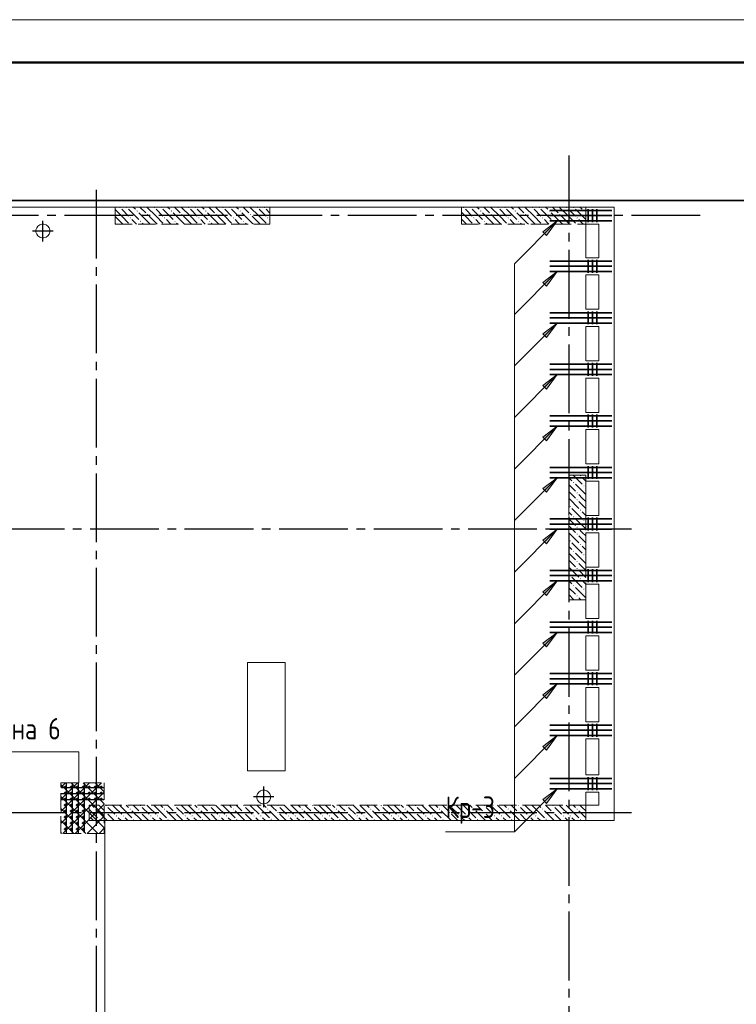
# Model space of a CAD drawing. Header units: millimetres. Extents: x 0 to 43617, y 0 to 59400.
# Tile 25 of 26: x 15434 to 23774, y 47941 to 59400. Entities that reach past the tile are written whole.
import ezdxf

# ---------------------------------------------------------------- set-up
doc = ezdxf.new("R2010")
doc.units = ezdxf.units.MM
doc.linetypes.add('______2', pattern=[270, 200, -70])
doc.linetypes.add('______5', pattern=[1100, 800, -100, 100, -100])
for name, color, linetype, lineweight, true_color in [('S1 Стержни арматуры фон', 7, '______2', 13, 0xa0a0a0), ('Вспомогательная арматура', 7, 'Continuous', 18, 0x656565), ('Поперечная арматура', 7, 'Continuous', 18, 0x5a2814), ('Поперечное армирование AW фон', 7, '______2', 13, 0xa0a0a0)]:
    doc.layers.add(name, color=color, linetype=linetype, lineweight=lineweight, true_color=true_color)
for name, color, linetype, lineweight in [('Standard', 7, 'Continuous', 25), ('ЖБ Перекрытие верхний уровень', 7, 'Continuous', 35), ('ЖБ Пилон', 7, 'Continuous', 35), ('ЖБ Стена верхний уровень', 7, 'Continuous', 35), ('Оси', 40, '______5', 18), ('Позиционная метка номер позиции', 7, 'Continuous', 13), ('Примечания', 7, 'Continuous', 25)]:
    doc.layers.add(name, color=color, linetype=linetype, lineweight=lineweight)
doc.styles.add('GOST 2.304-81', font='txt')

msp = doc.modelspace()

# ---------------------------------------------------------------- hatches: boundary and pattern name
at = {"layer": 'ЖБ Пилон', "linetype": 'Continuous', "lineweight": 18, "transparency": 33554687}
for points in [[(16594, 57213), (16601, 57220), (16607, 57213), (16601, 57207)], [(16674, 57213), (16681, 57220), (16687, 57213), (16681, 57207)], [(16794, 57173), (16801, 57180), (16807, 57173), (16801, 57167)], [(16994, 57213), (17001, 57220), (17007, 57213), (17001, 57207)], [(17074, 57213), (17081, 57220), (17087, 57213), (17081, 57207)], [(17194, 57173), (17201, 57180), (17207, 57173), (17201, 57167)], [(17394, 57213), (17401, 57220), (17407, 57213), (17401, 57207)], [(17474, 57213), (17481, 57220), (17487, 57213), (17481, 57207)], [(17594, 57173), (17601, 57180), (17607, 57173), (17601, 57167)], [(17794, 57213), (17801, 57220), (17807, 57213), (17801, 57207)], [(17874, 57213), (17881, 57220), (17887, 57213), (17881, 57207)], [(17994, 57173), (18001, 57180), (18007, 57173), (18001, 57167)], [(18194, 57213), (18201, 57220), (18207, 57213), (18201, 57207)], [(18274, 57213), (18281, 57220), (18287, 57213), (18281, 57207)], [(20594, 57213), (20601, 57220), (20607, 57213), (20601, 57207)], [(20674, 57213), (20681, 57220), (20687, 57213), (20681, 57207)], [(20794, 57173), (20801, 57180), (20807, 57173), (20801, 57167)], [(20994, 57213), (21001, 57220), (21007, 57213), (21001, 57207)], [(21074, 57213), (21081, 57220), (21087, 57213), (21081, 57207)], [(21194, 57173), (21201, 57180), (21207, 57173), (21201, 57167)], [(21394, 57213), (21401, 57220), (21407, 57213), (21401, 57207)], [(21474, 57213), (21481, 57220), (21487, 57213), (21481, 57207)], [(21594, 57173), (21601, 57180), (21607, 57173), (21601, 57167)], [(21794, 57213), (21801, 57220), (21807, 57213), (21801, 57207)], [(21874, 57213), (21881, 57220), (21887, 57213), (21881, 57207)], [(21994, 57173), (22001, 57180), (22007, 57173), (22001, 57167)], [(16714, 57093), (16721, 57100), (16727, 57093), (16721, 57087)], [(16914, 57133), (16921, 57140), (16927, 57133), (16921, 57127)], [(17114, 57093), (17121, 57100), (17127, 57093), (17121, 57087)], [(17314, 57133), (17321, 57140), (17327, 57133), (17321, 57127)], [(17514, 57093), (17521, 57100), (17527, 57093), (17521, 57087)], [(17714, 57133), (17721, 57140), (17727, 57133), (17721, 57127)], [(17914, 57093), (17921, 57100), (17927, 57093), (17921, 57087)], [(18114, 57133), (18121, 57140), (18127, 57133), (18121, 57127)], [(18314, 57093), (18321, 57100), (18327, 57093), (18321, 57087)], [(20714, 57093), (20721, 57100), (20727, 57093), (20721, 57087)], [(20914, 57133), (20921, 57140), (20927, 57133), (20921, 57127)], [(21114, 57093), (21121, 57100), (21127, 57093), (21121, 57087)], [(21314, 57133), (21321, 57140), (21327, 57133), (21321, 57127)], [(21514, 57093), (21521, 57100), (21527, 57093), (21521, 57087)], [(21714, 57133), (21721, 57140), (21727, 57133), (21721, 57127)], [(21914, 57093), (21921, 57100), (21927, 57093), (21921, 57087)], [(16834, 57053), (16841, 57060), (16847, 57053), (16841, 57047)], [(17234, 57053), (17241, 57060), (17247, 57053), (17241, 57047)], [(17634, 57053), (17641, 57060), (17647, 57053), (17641, 57047)], [(18034, 57053), (18041, 57060), (18047, 57053), (18041, 57047)], [(20834, 57053), (20841, 57060), (20847, 57053), (20841, 57047)], [(21234, 57053), (21241, 57060), (21247, 57053), (21241, 57047)], [(21634, 57053), (21641, 57060), (21647, 57053), (21641, 57047)], [(21954, 54093), (21961, 54100), (21967, 54093), (21961, 54087)], [(21874, 54013), (21881, 54020), (21887, 54013), (21881, 54007)], [(21994, 53973), (22001, 53980), (22007, 53973), (22001, 53967)], [(21914, 53893), (21921, 53900), (21927, 53893), (21921, 53887)], [(21914, 53813), (21921, 53820), (21927, 53813), (21921, 53807)], [(21834, 53733), (21841, 53740), (21847, 53733), (21841, 53727)], [(21954, 53693), (21961, 53700), (21967, 53693), (21961, 53687)], [(21874, 53613), (21881, 53620), (21887, 53613), (21881, 53607)], [(21994, 53573), (22001, 53580), (22007, 53573), (22001, 53567)], [(21914, 53493), (21921, 53500), (21927, 53493), (21921, 53487)], [(21914, 53413), (21921, 53420), (21927, 53413), (21921, 53407)], [(21834, 53333), (21841, 53340), (21847, 53333), (21841, 53327)], [(21954, 53293), (21961, 53300), (21967, 53293), (21961, 53287)], [(21874, 53213), (21881, 53220), (21887, 53213), (21881, 53207)], [(21994, 53173), (22001, 53180), (22007, 53173), (22001, 53167)], [(21914, 53093), (21921, 53100), (21927, 53093), (21921, 53087)], [(21834, 52933), (21841, 52940), (21847, 52933), (21841, 52927)], [(21914, 53013), (21921, 53020), (21927, 53013), (21921, 53007)], [(21954, 52893), (21961, 52900), (21967, 52893), (21961, 52887)], [(21874, 52813), (21881, 52820), (21887, 52813), (21881, 52807)], [(21994, 52773), (22001, 52780), (22007, 52773), (22001, 52767)], [(21914, 52693), (21921, 52700), (21927, 52693), (21921, 52687)]]:
    msp.add_hatch(color=7, dxfattribs=at).paths.add_polyline_path(points, flags=16)
at = {"layer": 'ЖБ Стена верхний уровень', "linetype": 'Continuous', "lineweight": 18, "transparency": 33554687}
for points in [[(16314, 50213), (16321, 50220), (16327, 50213), (16321, 50207)], [(16434, 50253), (16441, 50260), (16447, 50253), (16441, 50247)], [(16714, 50213), (16721, 50220), (16727, 50213), (16721, 50207)], [(16834, 50253), (16841, 50260), (16847, 50253), (16841, 50247)], [(17114, 50213), (17121, 50220), (17127, 50213), (17121, 50207)], [(17234, 50253), (17241, 50260), (17247, 50253), (17241, 50247)], [(17514, 50213), (17521, 50220), (17527, 50213), (17521, 50207)], [(17634, 50253), (17641, 50260), (17647, 50253), (17641, 50247)], [(17914, 50213), (17921, 50220), (17927, 50213), (17921, 50207)], [(18034, 50253), (18041, 50260), (18047, 50253), (18041, 50247)], [(18314, 50213), (18321, 50220), (18327, 50213), (18321, 50207)], [(18434, 50253), (18441, 50260), (18447, 50253), (18441, 50247)], [(18714, 50213), (18721, 50220), (18727, 50213), (18721, 50207)], [(18834, 50253), (18841, 50260), (18847, 50253), (18841, 50247)], [(19114, 50213), (19121, 50220), (19127, 50213), (19121, 50207)], [(19234, 50253), (19241, 50260), (19247, 50253), (19241, 50247)], [(19514, 50213), (19521, 50220), (19527, 50213), (19521, 50207)], [(19634, 50253), (19641, 50260), (19647, 50253), (19641, 50247)], [(19914, 50213), (19921, 50220), (19927, 50213), (19921, 50207)], [(20034, 50253), (20041, 50260), (20047, 50253), (20041, 50247)], [(20314, 50213), (20321, 50220), (20327, 50213), (20321, 50207)], [(20434, 50253), (20441, 50260), (20447, 50253), (20441, 50247)], [(20714, 50213), (20721, 50220), (20727, 50213), (20721, 50207)], [(20834, 50253), (20841, 50260), (20847, 50253), (20841, 50247)], [(21114, 50213), (21121, 50220), (21127, 50213), (21121, 50207)], [(21234, 50253), (21241, 50260), (21247, 50253), (21241, 50247)], [(21514, 50213), (21521, 50220), (21527, 50213), (21521, 50207)], [(21634, 50253), (21641, 50260), (21647, 50253), (21641, 50247)], [(21914, 50213), (21921, 50220), (21927, 50213), (21921, 50207)], [(16244, 50137), (16247, 50133), (16244, 50130)], [(16354, 50093), (16361, 50100), (16367, 50093), (16361, 50087)], [(16434, 50173), (16441, 50180), (16447, 50173), (16441, 50167)], [(16554, 50133), (16561, 50140), (16567, 50133), (16561, 50127)], [(16634, 50133), (16641, 50140), (16647, 50133), (16641, 50127)], [(16754, 50093), (16761, 50100), (16767, 50093), (16761, 50087)], [(16834, 50173), (16841, 50180), (16847, 50173), (16841, 50167)], [(16954, 50133), (16961, 50140), (16967, 50133), (16961, 50127)], [(17034, 50133), (17041, 50140), (17047, 50133), (17041, 50127)], [(17154, 50093), (17161, 50100), (17167, 50093), (17161, 50087)], [(17234, 50173), (17241, 50180), (17247, 50173), (17241, 50167)], [(17354, 50133), (17361, 50140), (17367, 50133), (17361, 50127)], [(17434, 50133), (17441, 50140), (17447, 50133), (17441, 50127)], [(17554, 50093), (17561, 50100), (17567, 50093), (17561, 50087)], [(17634, 50173), (17641, 50180), (17647, 50173), (17641, 50167)], [(17754, 50133), (17761, 50140), (17767, 50133), (17761, 50127)], [(17834, 50133), (17841, 50140), (17847, 50133), (17841, 50127)], [(17954, 50093), (17961, 50100), (17967, 50093), (17961, 50087)], [(18034, 50173), (18041, 50180), (18047, 50173), (18041, 50167)], [(18154, 50133), (18161, 50140), (18167, 50133), (18161, 50127)], [(18234, 50133), (18241, 50140), (18247, 50133), (18241, 50127)], [(18354, 50093), (18361, 50100), (18367, 50093), (18361, 50087)], [(18434, 50173), (18441, 50180), (18447, 50173), (18441, 50167)], [(18554, 50133), (18561, 50140), (18567, 50133), (18561, 50127)], [(18634, 50133), (18641, 50140), (18647, 50133), (18641, 50127)], [(18754, 50093), (18761, 50100), (18767, 50093), (18761, 50087)], [(18834, 50173), (18841, 50180), (18847, 50173), (18841, 50167)], [(18954, 50133), (18961, 50140), (18967, 50133), (18961, 50127)], [(19034, 50133), (19041, 50140), (19047, 50133), (19041, 50127)], [(19154, 50093), (19161, 50100), (19167, 50093), (19161, 50087)], [(19234, 50173), (19241, 50180), (19247, 50173), (19241, 50167)], [(19354, 50133), (19361, 50140), (19367, 50133), (19361, 50127)], [(19434, 50133), (19441, 50140), (19447, 50133), (19441, 50127)], [(19554, 50093), (19561, 50100), (19567, 50093), (19561, 50087)], [(19634, 50173), (19641, 50180), (19647, 50173), (19641, 50167)], [(19754, 50133), (19761, 50140), (19767, 50133), (19761, 50127)], [(19834, 50133), (19841, 50140), (19847, 50133), (19841, 50127)], [(19954, 50093), (19961, 50100), (19967, 50093), (19961, 50087)], [(20034, 50173), (20041, 50180), (20047, 50173), (20041, 50167)], [(20154, 50133), (20161, 50140), (20167, 50133), (20161, 50127)], [(20234, 50133), (20241, 50140), (20247, 50133), (20241, 50127)], [(20354, 50093), (20361, 50100), (20367, 50093), (20361, 50087)], [(20434, 50173), (20441, 50180), (20447, 50173), (20441, 50167)], [(20554, 50133), (20561, 50140), (20567, 50133), (20561, 50127)], [(20634, 50133), (20641, 50140), (20647, 50133), (20641, 50127)], [(20754, 50093), (20761, 50100), (20767, 50093), (20761, 50087)], [(20834, 50173), (20841, 50180), (20847, 50173), (20841, 50167)], [(20954, 50133), (20961, 50140), (20967, 50133), (20961, 50127)], [(21034, 50133), (21041, 50140), (21047, 50133), (21041, 50127)], [(21154, 50093), (21161, 50100), (21167, 50093), (21161, 50087)], [(21234, 50173), (21241, 50180), (21247, 50173), (21241, 50167)], [(21354, 50133), (21361, 50140), (21367, 50133), (21361, 50127)], [(21434, 50133), (21441, 50140), (21447, 50133), (21441, 50127)], [(21554, 50093), (21561, 50100), (21567, 50093), (21561, 50087)], [(21634, 50173), (21641, 50180), (21647, 50173), (21641, 50167)], [(21754, 50133), (21761, 50140), (21767, 50133), (21761, 50127)], [(21834, 50133), (21841, 50140), (21847, 50133), (21841, 50127)], [(21954, 50093), (21961, 50100), (21967, 50093), (21961, 50087)]]:
    msp.add_hatch(color=7, dxfattribs=at).paths.add_polyline_path(points, flags=16)
at = {"layer": 'Позиционная метка номер позиции', "linetype": 'Continuous', "lineweight": 13, "transparency": 33554687}
for points in [[(21521, 56933), (21691, 57060), (21564, 56890)], [(21521, 56933), (21691, 57060), (21564, 56890)], [(21521, 56343), (21691, 56470), (21564, 56300)], [(21521, 55743), (21691, 55870), (21564, 55700)], [(21521, 55143), (21691, 55270), (21564, 55100)], [(21521, 54543), (21691, 54670), (21564, 54500)], [(21521, 53943), (21691, 54070), (21564, 53900)], [(21521, 53343), (21691, 53470), (21564, 53300)], [(21521, 52743), (21691, 52870), (21564, 52700)], [(21521, 52143), (21691, 52270), (21564, 52100)], [(21521, 51543), (21691, 51670), (21564, 51500)], [(21521, 50943), (21691, 51070), (21564, 50900)], [(21521, 50323), (21691, 50450), (21564, 50280)]]:
    msp.add_hatch(color=7, dxfattribs=at).paths.add_polyline_path(points, flags=16)

# ---------------------------------------------------------------- linework, layer by layer
at = {"layer": 'S1 Стержни арматуры фон', "color": 7, "linetype": 'Continuous', "lineweight": 35, "transparency": 33554687}
for p, q in [((22324, 57180), (21604, 57180)), ((22324, 57120), (21604, 57120)), ((22324, 57060), (21604, 57060)), ((22324, 56590), (21604, 56590)), ((22324, 56530), (21604, 56530)), ((22324, 56470), (21604, 56470)), ((22324, 55990), (21604, 55990)), ((22324, 55930), (21604, 55930)), ((22324, 55870), (21604, 55870)), ((22324, 55390), (21604, 55390)), ((22324, 55330), (21604, 55330)), ((22324, 55270), (21604, 55270)), ((22324, 54790), (21604, 54790)), ((22324, 54730), (21604, 54730)), ((22324, 54670), (21604, 54670)), ((22324, 54190), (21604, 54190)), ((22324, 54130), (21604, 54130)), ((22324, 54070), (21604, 54070)), ((22324, 53590), (21604, 53590)), ((22324, 53530), (21604, 53530)), ((22324, 53470), (21604, 53470)), ((22324, 52990), (21604, 52990)), ((22324, 52930), (21604, 52930)), ((22324, 52870), (21604, 52870)), ((22324, 52390), (21604, 52390)), ((22324, 52330), (21604, 52330)), ((22324, 52270), (21604, 52270)), ((22324, 51790), (21604, 51790)), ((22324, 51730), (21604, 51730)), ((22324, 51670), (21604, 51670)), ((22324, 51190), (21604, 51190)), ((22324, 51130), (21604, 51130)), ((22324, 51070), (21604, 51070)), ((22324, 50570), (21604, 50570)), ((22324, 50510), (21604, 50510)), ((22324, 50450), (21604, 50450))]:
    msp.add_line(p, q, dxfattribs=at)
at = {"layer": 'Standard', "color": 8, "linetype": '______5', "lineweight": -3, "transparency": 33554687}
for p, q in [((15704, 56820), (15704, 57060)), ((15824, 56940), (15585, 56940)), ((18274, 50235), (18274, 50475)), ((18393, 50355), (18154, 50355))]:
    msp.add_line(p, q, dxfattribs=at)
at = {"layer": 'Standard', "color": 7, "linetype": 'Continuous', "lineweight": 13, "transparency": 33554687}
msp.add_lwpolyline([(0, 0), (42000, 0), (42000, 59400), (0, 59400), (0, 0)], close=True, dxfattribs=at)
at = {"layer": 'Standard', "color": 7, "linetype": 'Continuous', "lineweight": 50, "transparency": 33554687}
msp.add_lwpolyline([(2000, 58900), (41500, 58900), (41500, 500), (2000, 500), (2000, 58900)], close=True, dxfattribs=at)
at = {"layer": 'Standard', "color": 254, "linetype": 'Continuous', "lineweight": 35, "true_color": 0xc4c4ff, "transparency": 33554687}
msp.add_lwpolyline([(7324, 10030), (33149, 10030), (33149, 57295), (7324, 57295), (7324, 10030)], dxfattribs=at)
at = {"layer": 'Вспомогательная арматура', "color": 7, "linetype": 'Continuous', "lineweight": 25, "transparency": 33554687}
for p, q in [((16414, 50460), (15919, 50460)), ((15974, 50515), (15974, 49935)), ((16044, 50515), (16044, 49935)), ((16114, 50515), (16114, 49935)), ((16184, 50515), (16184, 49935)), ((16414, 50390), (15919, 50390)), ((16414, 50320), (15919, 50320))]:
    msp.add_line(p, q, dxfattribs=at)
at = {"layer": 'ЖБ Перекрытие верхний уровень', "color": 7, "linetype": 'Continuous', "lineweight": 18, "transparency": 33554687}
for p, q in [((22354, 57220), (8924, 57220)), ((22354, 50080), (22354, 57220)), ((15632, 56977), (15624, 56953)), ((15624, 56953), (15624, 56927)), ((15647, 56997), (15632, 56977)), ((15668, 57012), (15647, 56997)), ((15692, 57020), (15668, 57012)), ((15717, 57020), (15692, 57020)), ((15741, 57012), (15717, 57020)), ((15761, 56997), (15741, 57012)), ((15776, 56977), (15761, 56997)), ((15784, 56953), (15776, 56977)), ((15784, 56927), (15784, 56953)), ((22024, 56630), (22024, 57020)), ((22024, 57020), (22174, 57020)), ((22174, 57020), (22174, 56630)), ((15624, 56927), (15632, 56903)), ((15632, 56903), (15647, 56883)), ((15647, 56883), (15668, 56868)), ((15668, 56868), (15692, 56860)), ((15692, 56860), (15717, 56860)), ((15717, 56860), (15741, 56868)), ((15741, 56868), (15761, 56883)), ((15761, 56883), (15776, 56903)), ((15776, 56903), (15784, 56927)), ((22174, 56630), (22024, 56630)), ((22024, 56030), (22024, 56430)), ((22024, 56430), (22174, 56430)), ((22174, 56430), (22174, 56030)), ((22174, 56030), (22024, 56030)), ((22024, 55430), (22024, 55830)), ((22024, 55830), (22174, 55830)), ((22174, 55830), (22174, 55430)), ((22174, 55430), (22024, 55430)), ((22024, 54830), (22024, 55230)), ((22024, 55230), (22174, 55230)), ((22174, 55230), (22174, 54830)), ((22174, 54830), (22024, 54830)), ((22024, 54230), (22024, 54630)), ((22024, 54630), (22174, 54630)), ((22174, 54630), (22174, 54230)), ((22174, 54230), (22024, 54230)), ((22024, 53630), (22024, 54030)), ((22024, 54030), (22174, 54030)), ((22174, 54030), (22174, 53630)), ((22174, 53630), (22024, 53630)), ((22024, 53030), (22024, 53430)), ((22024, 53430), (22174, 53430)), ((22174, 53430), (22174, 53030)), ((22174, 53030), (22024, 53030)), ((22024, 52430), (22024, 52830)), ((22024, 52830), (22174, 52830)), ((22174, 52830), (22174, 52430)), ((22174, 52430), (22024, 52430)), ((22024, 51830), (22024, 52230)), ((22024, 52230), (22174, 52230)), ((22174, 52230), (22174, 51830)), ((18524, 51920), (18084, 51920)), ((18084, 51920), (18084, 50660)), ((18524, 50660), (18524, 51920)), ((22174, 51830), (22024, 51830)), ((22024, 51230), (22024, 51630)), ((22024, 51630), (22174, 51630)), ((22174, 51630), (22174, 51230)), ((22174, 51230), (22024, 51230)), ((22024, 50610), (22024, 51030)), ((22024, 51030), (22174, 51030)), ((22174, 51030), (22174, 50610)), ((18084, 50660), (18424, 50660)), ((18424, 50660), (18524, 50660)), ((22174, 50610), (22024, 50610)), ((18237, 50427), (18217, 50412)), ((18261, 50435), (18237, 50427)), ((18287, 50435), (18261, 50435)), ((18311, 50427), (18287, 50435)), ((18331, 50412), (18311, 50427)), ((18202, 50392), (18194, 50368)), ((18194, 50368), (18194, 50342)), ((18194, 50342), (18202, 50318)), ((18217, 50412), (18202, 50392)), ((18202, 50318), (18217, 50298)), ((18346, 50392), (18331, 50412)), ((18331, 50298), (18346, 50318)), ((18354, 50368), (18346, 50392)), ((18346, 50318), (18354, 50342)), ((18354, 50342), (18354, 50368)), ((22024, 50260), (22024, 50410)), ((22024, 50410), (22174, 50410)), ((22174, 50410), (22174, 50260)), ((18217, 50298), (18237, 50283)), ((18237, 50283), (18261, 50275)), ((18261, 50275), (18287, 50275)), ((18287, 50275), (18311, 50283)), ((18311, 50283), (18331, 50298)), ((22174, 50260), (22024, 50260)), ((16424, 45130), (16424, 50080)), ((16424, 50080), (22174, 50080)), ((22174, 50080), (22354, 50080))]:
    msp.add_line(p, q, dxfattribs=at)
at = {"layer": 'ЖБ Пилон', "color": 253, "linetype": '______2', "lineweight": 13, "true_color": 0xa0a0a0, "transparency": 33554687}
for p, q in [((18344, 57220), (16544, 57220)), ((16544, 57220), (16544, 57020)), ((18344, 57020), (18344, 57220)), ((22024, 57220), (20574, 57220)), ((20574, 57220), (20574, 57020)), ((22024, 57020), (22024, 57220)), ((16544, 57020), (18344, 57020)), ((20574, 57020), (22024, 57020)), ((21824, 54100), (21824, 52650)), ((22024, 54100), (21824, 54100)), ((22024, 52650), (22024, 54100)), ((21824, 52650), (22024, 52650))]:
    msp.add_line(p, q, dxfattribs=at)
at = {"layer": 'ЖБ Пилон', "color": 9, "linetype": 'Continuous', "lineweight": 18, "true_color": 0xc7c7c7, "transparency": 33554687}
for p, q in [((16621, 57113), (16544, 57190)), ((16621, 57193), (16701, 57113)), ((16701, 57193), (16821, 57073)), ((16754, 57220), (16781, 57193)), ((16834, 57220), (16901, 57153)), ((17021, 57113), (16914, 57220)), ((17021, 57193), (17101, 57113)), ((17101, 57193), (17221, 57073)), ((17154, 57220), (17181, 57193)), ((17234, 57220), (17301, 57153)), ((17421, 57113), (17314, 57220)), ((17421, 57193), (17501, 57113)), ((17501, 57193), (17621, 57073)), ((17554, 57220), (17581, 57193)), ((17634, 57220), (17701, 57153)), ((17821, 57113), (17714, 57220)), ((17821, 57193), (17901, 57113)), ((17901, 57193), (18021, 57073)), ((17954, 57220), (17981, 57193)), ((18034, 57220), (18101, 57153)), ((18221, 57113), (18114, 57220)), ((18221, 57193), (18301, 57113)), ((18301, 57193), (18344, 57150)), ((20621, 57193), (20701, 57113)), ((20701, 57193), (20821, 57073)), ((20754, 57220), (20781, 57193)), ((20834, 57220), (20901, 57153)), ((21021, 57113), (20914, 57220)), ((21021, 57193), (21101, 57113)), ((21101, 57193), (21221, 57073)), ((21154, 57220), (21181, 57193)), ((21234, 57220), (21301, 57153)), ((21421, 57113), (21314, 57220)), ((21421, 57193), (21501, 57113)), ((21501, 57193), (21621, 57073)), ((21554, 57220), (21581, 57193)), ((21634, 57220), (21701, 57153)), ((21821, 57113), (21714, 57220)), ((21821, 57193), (21901, 57113)), ((21901, 57193), (22021, 57073)), ((21954, 57220), (21981, 57193)), ((16544, 57110), (16621, 57033)), ((16621, 57113), (16701, 57033)), ((16781, 57033), (16741, 57073)), ((16941, 57033), (16821, 57153)), ((16941, 57113), (17021, 57033)), ((17021, 57113), (17101, 57033)), ((17181, 57033), (17141, 57073)), ((17341, 57033), (17221, 57153)), ((17341, 57113), (17421, 57033)), ((17421, 57113), (17501, 57033)), ((17581, 57033), (17541, 57073)), ((17741, 57033), (17621, 57153)), ((17741, 57113), (17821, 57033)), ((17821, 57113), (17901, 57033)), ((17981, 57033), (17941, 57073)), ((18141, 57033), (18021, 57153)), ((18141, 57113), (18221, 57033)), ((18221, 57113), (18301, 57033)), ((18344, 57070), (18341, 57073)), ((20621, 57113), (20574, 57160)), ((20574, 57080), (20621, 57033)), ((20621, 57113), (20701, 57033)), ((20781, 57033), (20741, 57073)), ((20941, 57033), (20821, 57153)), ((20941, 57113), (21021, 57033)), ((21021, 57113), (21101, 57033)), ((21181, 57033), (21141, 57073)), ((21341, 57033), (21221, 57153)), ((21341, 57113), (21421, 57033)), ((21421, 57113), (21501, 57033)), ((21581, 57033), (21541, 57073)), ((21741, 57033), (21621, 57153)), ((21741, 57113), (21821, 57033)), ((21821, 57113), (21901, 57033)), ((21981, 57033), (21941, 57073)), ((22024, 57150), (22021, 57153)), ((16544, 57030), (16554, 57020)), ((16621, 57033), (16634, 57020)), ((16794, 57020), (16781, 57033)), ((16861, 57033), (16874, 57020)), ((16941, 57033), (16954, 57020)), ((17021, 57033), (17034, 57020)), ((17194, 57020), (17181, 57033)), ((17261, 57033), (17274, 57020)), ((17341, 57033), (17354, 57020)), ((17421, 57033), (17434, 57020)), ((17594, 57020), (17581, 57033)), ((17661, 57033), (17674, 57020)), ((17741, 57033), (17754, 57020)), ((17821, 57033), (17834, 57020)), ((17994, 57020), (17981, 57033)), ((18061, 57033), (18074, 57020)), ((18141, 57033), (18154, 57020)), ((18221, 57033), (18234, 57020)), ((20621, 57033), (20634, 57020)), ((20794, 57020), (20781, 57033)), ((20861, 57033), (20874, 57020)), ((20941, 57033), (20954, 57020)), ((21021, 57033), (21034, 57020)), ((21194, 57020), (21181, 57033)), ((21261, 57033), (21274, 57020)), ((21341, 57033), (21354, 57020)), ((21421, 57033), (21434, 57020)), ((21594, 57020), (21581, 57033)), ((21661, 57033), (21674, 57020)), ((21741, 57033), (21754, 57020)), ((21821, 57033), (21834, 57020)), ((21994, 57020), (21981, 57033)), ((21874, 54100), (21981, 53993)), ((21861, 54033), (21824, 54070)), ((21824, 53990), (21901, 53913)), ((21901, 53993), (22021, 53873)), ((21981, 54073), (22024, 54030)), ((21824, 53910), (21901, 53833)), ((21981, 53833), (21941, 53873)), ((22024, 53950), (22021, 53953)), ((21824, 53830), (21941, 53713)), ((21941, 53793), (22024, 53710)), ((22021, 53793), (21981, 53833)), ((21861, 53633), (21824, 53670)), ((21861, 53713), (21981, 53593)), ((21981, 53673), (22024, 53630)), ((21824, 53590), (21901, 53513)), ((21901, 53593), (22021, 53473)), ((22024, 53550), (22021, 53553)), ((21824, 53510), (21901, 53433)), ((21824, 53430), (21941, 53313)), ((21981, 53433), (21941, 53473)), ((22021, 53393), (21981, 53433)), ((21861, 53313), (21981, 53193)), ((21941, 53393), (22024, 53310)), ((21861, 53233), (21824, 53270)), ((21824, 53190), (21901, 53113)), ((21901, 53193), (22021, 53073)), ((21981, 53273), (22024, 53230)), ((21824, 53110), (21901, 53033)), ((21981, 53033), (21941, 53073)), ((22024, 53150), (22021, 53153)), ((21824, 53030), (21941, 52913)), ((21941, 52993), (22024, 52910)), ((22021, 52993), (21981, 53033)), ((21861, 52833), (21824, 52870)), ((21861, 52913), (21981, 52793)), ((21981, 52873), (22024, 52830)), ((21824, 52790), (21901, 52713)), ((21901, 52793), (22021, 52673)), ((22024, 52750), (22021, 52753)), ((21824, 52710), (21884, 52650)), ((21964, 52650), (21941, 52673))]:
    msp.add_line(p, q, dxfattribs=at)
at = {"layer": 'ЖБ Стена верхний уровень', "color": 251, "linetype": '______2', "lineweight": 13, "true_color": 0x656565, "transparency": 33554687}
for p, q in [((22024, 50260), (16244, 50260)), ((16244, 50260), (16244, 50080)), ((22024, 50080), (22024, 50260)), ((16244, 50080), (22024, 50080))]:
    msp.add_line(p, q, dxfattribs=at)
at = {"layer": 'ЖБ Стена верхний уровень', "color": 9, "linetype": 'Continuous', "lineweight": 18, "true_color": 0xc7c7c7, "transparency": 33554687}
for p, q in [((16244, 50210), (16341, 50113)), ((16274, 50260), (16301, 50233)), ((16341, 50193), (16454, 50080)), ((16381, 50233), (16354, 50260)), ((16421, 50193), (16381, 50233)), ((16461, 50233), (16541, 50153)), ((16541, 50233), (16514, 50260)), ((16541, 50233), (16621, 50153)), ((16594, 50260), (16621, 50233)), ((16621, 50233), (16741, 50113)), ((16674, 50260), (16701, 50233)), ((16741, 50193), (16854, 50080)), ((16781, 50233), (16754, 50260)), ((16821, 50193), (16781, 50233)), ((16861, 50233), (16941, 50153)), ((16941, 50233), (16914, 50260)), ((16941, 50233), (17021, 50153)), ((16994, 50260), (17021, 50233)), ((17021, 50233), (17141, 50113)), ((17074, 50260), (17101, 50233)), ((17141, 50193), (17254, 50080)), ((17181, 50233), (17154, 50260)), ((17221, 50193), (17181, 50233)), ((17261, 50233), (17341, 50153)), ((17341, 50233), (17314, 50260)), ((17341, 50233), (17421, 50153)), ((17394, 50260), (17421, 50233)), ((17421, 50233), (17541, 50113)), ((17474, 50260), (17501, 50233)), ((17541, 50193), (17654, 50080)), ((17581, 50233), (17554, 50260)), ((17621, 50193), (17581, 50233)), ((17661, 50233), (17741, 50153)), ((17741, 50233), (17714, 50260)), ((17741, 50233), (17821, 50153)), ((17794, 50260), (17821, 50233)), ((17821, 50233), (17941, 50113)), ((17874, 50260), (17901, 50233)), ((17941, 50193), (18054, 50080)), ((17981, 50233), (17954, 50260)), ((18021, 50193), (17981, 50233)), ((18061, 50233), (18141, 50153)), ((18141, 50233), (18114, 50260)), ((18141, 50233), (18221, 50153)), ((18194, 50260), (18221, 50233)), ((18221, 50233), (18341, 50113)), ((18274, 50260), (18301, 50233)), ((18341, 50193), (18454, 50080)), ((18381, 50233), (18354, 50260)), ((18421, 50193), (18381, 50233)), ((18461, 50233), (18541, 50153)), ((18541, 50233), (18514, 50260)), ((18541, 50233), (18621, 50153)), ((18594, 50260), (18621, 50233)), ((18621, 50233), (18741, 50113)), ((18674, 50260), (18701, 50233)), ((18741, 50193), (18854, 50080)), ((18781, 50233), (18754, 50260)), ((18821, 50193), (18781, 50233)), ((18861, 50233), (18941, 50153)), ((18941, 50233), (18914, 50260)), ((18941, 50233), (19021, 50153)), ((18994, 50260), (19021, 50233)), ((19021, 50233), (19141, 50113)), ((19074, 50260), (19101, 50233)), ((19141, 50193), (19254, 50080)), ((19181, 50233), (19154, 50260)), ((19221, 50193), (19181, 50233)), ((19261, 50233), (19341, 50153)), ((19341, 50233), (19314, 50260)), ((19341, 50233), (19421, 50153)), ((19394, 50260), (19421, 50233)), ((19421, 50233), (19541, 50113)), ((19474, 50260), (19501, 50233)), ((19541, 50193), (19654, 50080)), ((19581, 50233), (19554, 50260)), ((19621, 50193), (19581, 50233)), ((19661, 50233), (19741, 50153)), ((19741, 50233), (19714, 50260)), ((19741, 50233), (19821, 50153)), ((19794, 50260), (19821, 50233)), ((19821, 50233), (19941, 50113)), ((19874, 50260), (19901, 50233)), ((19941, 50193), (20054, 50080)), ((19981, 50233), (19954, 50260)), ((20021, 50193), (19981, 50233)), ((20061, 50233), (20141, 50153)), ((20141, 50233), (20114, 50260)), ((20141, 50233), (20221, 50153)), ((20194, 50260), (20221, 50233)), ((20221, 50233), (20341, 50113)), ((20274, 50260), (20301, 50233)), ((20341, 50193), (20454, 50080)), ((20381, 50233), (20354, 50260)), ((20421, 50193), (20381, 50233)), ((20461, 50233), (20541, 50153)), ((20541, 50233), (20514, 50260)), ((20541, 50233), (20621, 50153)), ((20594, 50260), (20621, 50233)), ((20621, 50233), (20741, 50113)), ((20674, 50260), (20701, 50233)), ((20741, 50193), (20854, 50080)), ((20781, 50233), (20754, 50260)), ((20821, 50193), (20781, 50233)), ((20861, 50233), (20941, 50153)), ((20941, 50233), (20914, 50260)), ((20941, 50233), (21021, 50153)), ((20994, 50260), (21021, 50233)), ((21021, 50233), (21141, 50113)), ((21074, 50260), (21101, 50233)), ((21141, 50193), (21254, 50080)), ((21181, 50233), (21154, 50260)), ((21221, 50193), (21181, 50233)), ((21261, 50233), (21341, 50153)), ((21341, 50233), (21314, 50260)), ((21341, 50233), (21421, 50153)), ((21394, 50260), (21421, 50233)), ((21421, 50233), (21541, 50113)), ((21474, 50260), (21501, 50233)), ((21541, 50193), (21654, 50080)), ((21581, 50233), (21554, 50260)), ((21621, 50193), (21581, 50233)), ((21661, 50233), (21741, 50153)), ((21741, 50233), (21714, 50260)), ((21741, 50233), (21821, 50153)), ((21794, 50260), (21821, 50233)), ((21821, 50233), (21941, 50113)), ((21874, 50260), (21901, 50233)), ((21941, 50193), (22024, 50110)), ((21981, 50233), (21954, 50260)), ((22021, 50193), (21981, 50233)), ((16261, 50113), (16294, 50080)), ((16461, 50153), (16534, 50080)), ((16614, 50080), (16581, 50113)), ((16661, 50113), (16694, 50080)), ((16861, 50153), (16934, 50080)), ((17014, 50080), (16981, 50113)), ((17061, 50113), (17094, 50080)), ((17261, 50153), (17334, 50080)), ((17414, 50080), (17381, 50113)), ((17461, 50113), (17494, 50080)), ((17661, 50153), (17734, 50080)), ((17814, 50080), (17781, 50113)), ((17861, 50113), (17894, 50080)), ((18061, 50153), (18134, 50080)), ((18214, 50080), (18181, 50113)), ((18261, 50113), (18294, 50080)), ((18461, 50153), (18534, 50080)), ((18614, 50080), (18581, 50113)), ((18661, 50113), (18694, 50080)), ((18861, 50153), (18934, 50080)), ((19014, 50080), (18981, 50113)), ((19061, 50113), (19094, 50080)), ((19261, 50153), (19334, 50080)), ((19414, 50080), (19381, 50113)), ((19461, 50113), (19494, 50080)), ((19661, 50153), (19734, 50080)), ((19814, 50080), (19781, 50113)), ((19861, 50113), (19894, 50080)), ((20061, 50153), (20134, 50080)), ((20214, 50080), (20181, 50113)), ((20261, 50113), (20294, 50080)), ((20461, 50153), (20534, 50080)), ((20614, 50080), (20581, 50113)), ((20661, 50113), (20694, 50080)), ((20861, 50153), (20934, 50080)), ((21014, 50080), (20981, 50113)), ((21061, 50113), (21094, 50080)), ((21261, 50153), (21334, 50080)), ((21414, 50080), (21381, 50113)), ((21461, 50113), (21494, 50080)), ((21661, 50153), (21734, 50080)), ((21814, 50080), (21781, 50113)), ((21861, 50113), (21894, 50080))]:
    msp.add_line(p, q, dxfattribs=at)
at = {"layer": 'Оси', "color": 8, "linetype": '______5', "lineweight": -3, "transparency": 33554687}
for p, q in [((21824, 57820), (21824, 7100)), ((16324, 57420), (16324, 7100)), ((23354, 57120), (4600, 57120)), ((22554, 53470), (4600, 53470)), ((22554, 50170), (4600, 50170))]:
    msp.add_line(p, q, dxfattribs=at)
at = {"layer": 'Позиционная метка номер позиции', "color": 7, "linetype": 'Continuous', "lineweight": 13, "transparency": 33554687}
for p, q in [((21691, 57060), (21191, 56560)), ((21521, 56933), (21691, 57060)), ((21521, 56933), (21691, 57060)), ((21691, 57060), (21564, 56890)), ((21691, 57060), (21564, 56890)), ((21691, 57060), (21691, 57060)), ((21691, 57060), (21691, 57060)), ((21691, 57060), (21691, 57060)), ((21691, 57060), (21691, 57060)), ((21691, 57060), (21691, 57060)), ((21691, 57060), (21691, 57060)), ((21564, 56890), (21521, 56933)), ((21564, 56890), (21521, 56933)), ((21542, 56912), (21532, 56901)), ((21542, 56912), (21532, 56901)), ((21691, 56470), (21191, 55970)), ((21521, 56343), (21691, 56470)), ((21691, 56470), (21564, 56300)), ((21691, 56470), (21691, 56470)), ((21691, 56470), (21691, 56470)), ((21691, 56470), (21691, 56470)), ((21564, 56300), (21521, 56343)), ((21542, 56322), (21532, 56311)), ((21691, 55870), (21191, 55370)), ((21521, 55743), (21691, 55870)), ((21691, 55870), (21564, 55700)), ((21691, 55870), (21691, 55870)), ((21691, 55870), (21691, 55870)), ((21691, 55870), (21691, 55870)), ((21564, 55700), (21521, 55743)), ((21542, 55722), (21532, 55711)), ((21691, 55270), (21191, 54770)), ((21521, 55143), (21691, 55270)), ((21691, 55270), (21564, 55100)), ((21691, 55270), (21691, 55270)), ((21691, 55270), (21691, 55270)), ((21691, 55270), (21691, 55270)), ((21564, 55100), (21521, 55143)), ((21542, 55122), (21532, 55111)), ((21691, 54670), (21191, 54170)), ((21521, 54543), (21691, 54670)), ((21691, 54670), (21564, 54500)), ((21691, 54670), (21691, 54670)), ((21691, 54670), (21691, 54670)), ((21691, 54670), (21691, 54670)), ((21564, 54500), (21521, 54543)), ((21542, 54522), (21532, 54511)), ((21691, 54070), (21191, 53570)), ((21521, 53943), (21691, 54070)), ((21691, 54070), (21564, 53900)), ((21691, 54070), (21691, 54070)), ((21691, 54070), (21691, 54070)), ((21691, 54070), (21691, 54070)), ((21564, 53900), (21521, 53943)), ((21542, 53922), (21532, 53911)), ((21691, 53470), (21191, 52970)), ((21521, 53343), (21691, 53470)), ((21691, 53470), (21564, 53300)), ((21691, 53470), (21691, 53470)), ((21691, 53470), (21691, 53470)), ((21691, 53470), (21691, 53470)), ((21564, 53300), (21521, 53343)), ((21542, 53322), (21532, 53311)), ((21691, 52870), (21191, 52370)), ((21521, 52743), (21691, 52870)), ((21691, 52870), (21564, 52700)), ((21691, 52870), (21691, 52870)), ((21691, 52870), (21691, 52870)), ((21691, 52870), (21691, 52870)), ((21564, 52700), (21521, 52743)), ((21542, 52722), (21532, 52711)), ((21691, 52270), (21191, 51770)), ((21521, 52143), (21691, 52270)), ((21691, 52270), (21564, 52100)), ((21691, 52270), (21691, 52270)), ((21691, 52270), (21691, 52270)), ((21691, 52270), (21691, 52270)), ((21564, 52100), (21521, 52143)), ((21542, 52122), (21532, 52111)), ((21691, 51670), (21191, 51170)), ((21521, 51543), (21691, 51670)), ((21691, 51670), (21564, 51500)), ((21691, 51670), (21691, 51670)), ((21691, 51670), (21691, 51670)), ((21691, 51670), (21691, 51670)), ((21564, 51500), (21521, 51543)), ((21542, 51522), (21532, 51511)), ((21691, 51070), (21191, 50570)), ((21521, 50943), (21691, 51070)), ((21691, 51070), (21564, 50900)), ((21691, 51070), (21691, 51070)), ((21691, 51070), (21691, 51070)), ((21691, 51070), (21691, 51070)), ((21564, 50900), (21521, 50943)), ((21542, 50922), (21532, 50911)), ((21691, 50450), (21191, 49950)), ((21521, 50323), (21691, 50450)), ((21691, 50450), (21564, 50280)), ((21691, 50450), (21691, 50450)), ((21691, 50450), (21691, 50450)), ((21691, 50450), (21691, 50450)), ((21564, 50280), (21521, 50323)), ((21542, 50302), (21532, 50291))]:
    msp.add_line(p, q, dxfattribs=at)
msp.add_lwpolyline([(21691, 57060), (21191, 56560), (21191, 49950), (20391, 49950)], dxfattribs=at)
at = {"layer": 'Поперечная арматура', "color": 7, "linetype": 'Continuous', "lineweight": 50, "transparency": 33554687}
for centre in [(15964, 50470), (16034, 50470), (16104, 50470), (16174, 50470), (16244, 50470), (16314, 50470), (16384, 50470), (15964, 50400), (15964, 50330), (16034, 50400), (16034, 50330), (16104, 50400), (16104, 50330), (16174, 50400), (16174, 50330), (16244, 50400), (16244, 50330), (16314, 50400), (16314, 50330), (16384, 50400), (16384, 50330), (15964, 50260), (15964, 50190), (16034, 50260), (16034, 50190), (16104, 50260), (16104, 50190), (16174, 50260), (16174, 50190), (15964, 50120), (16034, 50120), (16104, 50120), (16174, 50120), (15964, 50050), (15964, 49980), (16034, 50050), (16034, 49980), (16104, 50050), (16104, 49980), (16174, 50050), (16174, 49980)]:
    msp.add_circle(centre, 5, dxfattribs=at)
at = {"layer": 'Поперечное армирование AW фон', "color": 7, "linetype": 'Continuous', "lineweight": 35, "transparency": 33554687}
for p, q in [((22049, 57195), (22049, 57045)), ((22099, 57195), (22099, 57045)), ((22149, 57195), (22149, 57045)), ((22049, 56605), (22049, 56455)), ((22099, 56605), (22099, 56455)), ((22149, 56605), (22149, 56455)), ((22049, 56005), (22049, 55855)), ((22099, 56005), (22099, 55855)), ((22149, 56005), (22149, 55855)), ((22049, 55405), (22049, 55255)), ((22099, 55405), (22099, 55255)), ((22149, 55405), (22149, 55255)), ((22049, 54805), (22049, 54655)), ((22099, 54805), (22099, 54655)), ((22149, 54805), (22149, 54655)), ((22049, 54205), (22049, 54055)), ((22099, 54205), (22099, 54055)), ((22149, 54205), (22149, 54055)), ((22049, 53605), (22049, 53455)), ((22099, 53605), (22099, 53455)), ((22149, 53605), (22149, 53455)), ((22049, 53005), (22049, 52855)), ((22099, 53005), (22099, 52855)), ((22149, 53005), (22149, 52855)), ((22049, 52405), (22049, 52255)), ((22099, 52405), (22099, 52255)), ((22149, 52405), (22149, 52255)), ((22049, 51805), (22049, 51655)), ((22099, 51805), (22099, 51655)), ((22149, 51805), (22149, 51655)), ((22049, 51205), (22049, 51055)), ((22099, 51205), (22099, 51055)), ((22149, 51205), (22149, 51055)), ((22049, 50585), (22049, 50435)), ((22099, 50585), (22099, 50435)), ((22149, 50585), (22149, 50435))]:
    msp.add_line(p, q, dxfattribs=at)
at = {"layer": 'Примечания', "color": 252, "linetype": 'Continuous', "lineweight": 13, "true_color": 0x8f8f8f, "transparency": 33554687}
for p, q in [((15914, 50466), (15968, 50520)), ((15914, 50326), (16108, 50520)), ((15914, 50186), (16248, 50520)), ((15914, 50046), (16388, 50520)), ((15914, 50500), (16419, 49995)), ((16034, 50520), (16419, 50135)), ((16174, 50520), (16419, 50275)), ((16314, 50520), (16419, 50415)), ((15914, 50360), (16344, 49930)), ((15938, 49930), (16419, 50411)), ((15914, 50220), (16204, 49930)), ((16078, 49930), (16419, 50271)), ((15914, 50080), (16064, 49930)), ((16218, 49930), (16419, 50131)), ((16358, 49930), (16419, 49991)), ((15914, 49940), (15924, 49930))]:
    msp.add_line(p, q, dxfattribs=at)
at = {"layer": 'Примечания', "color": 7, "linetype": '______2', "lineweight": 13, "transparency": 33554687}
for p, q in [((15914, 49930), (15914, 50520)), ((15914, 50520), (16419, 50520)), ((16419, 50520), (16419, 49930)), ((16419, 49930), (15914, 49930))]:
    msp.add_line(p, q, dxfattribs=at)
at = {"layer": 'Примечания', "color": 7, "linetype": 'Continuous', "lineweight": 13, "transparency": 33554687}
msp.add_lwpolyline([(13877, 50880), (16124, 50880), (16124, 50520)], dxfattribs=at)

# ---------------------------------------------------------------- texts
at = {"layer": 'Standard', "color": 7, "linetype": 'Continuous', "lineweight": 25, "transparency": 33554687, "insert": (20391, 50042), "char_height": 250, "width": 711.25, "attachment_point": 7, "style": 'GOST 2.304-81'}
msp.add_mtext('Кр-3', dxfattribs=at)
at = {"layer": 'Примечания', "color": 7, "linetype": 'Continuous', "lineweight": 25, "transparency": 33554687, "insert": (13869, 50972), "char_height": 250, "width": 2150.15, "attachment_point": 7, "style": 'GOST 2.304-81'}
msp.add_mtext('Деталь\\~плана\\~6', dxfattribs=at)

doc.saveas('drawing.dxf')
